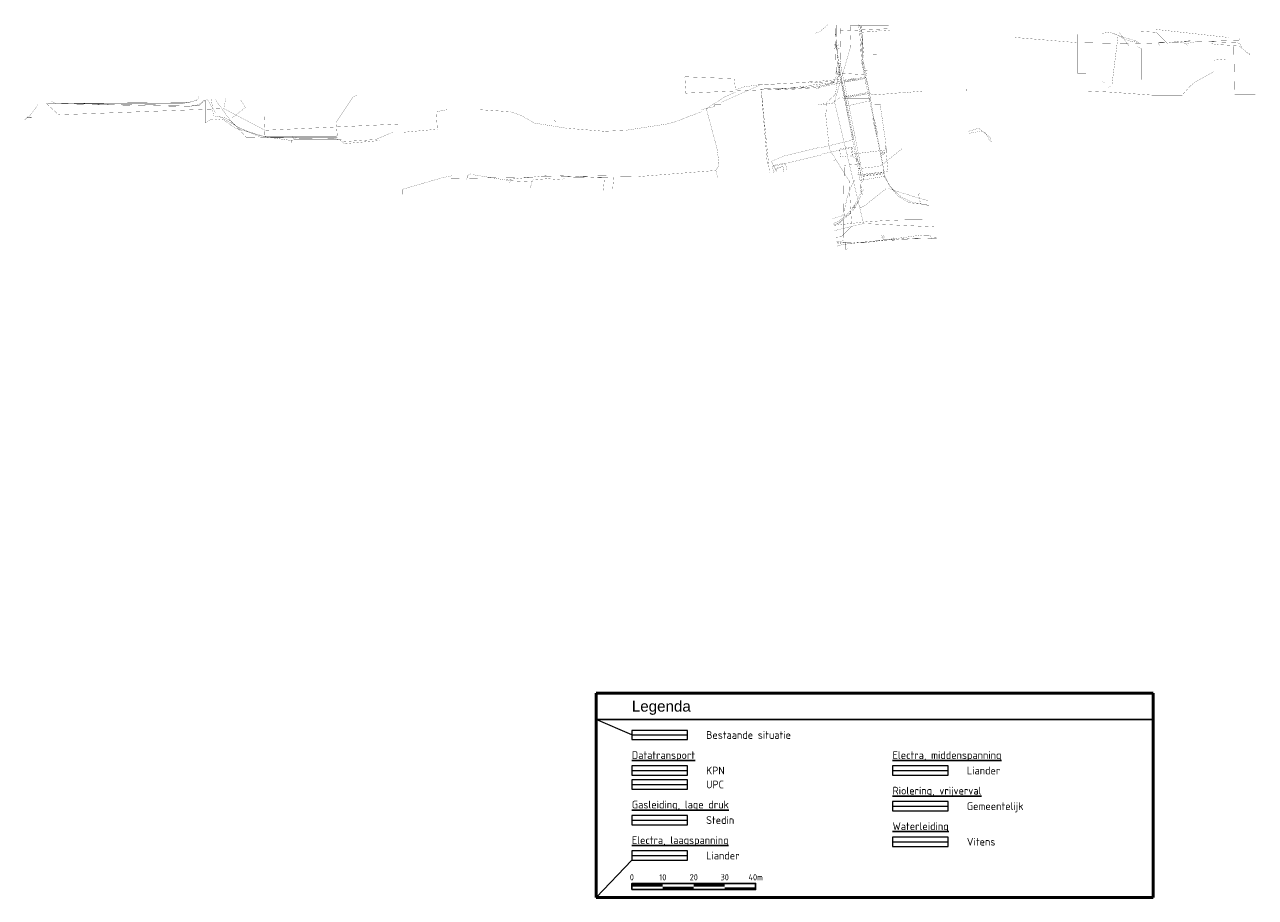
# Model space of a CAD drawing. Header units: metres. Extents: x 189710 to 199671, y 580425 to 586712.
# Tile 26 of 41: x 190146 to 190544, y 581663 to 581945. Entities that reach past the tile are written whole.
import ezdxf
from ezdxf.enums import TextEntityAlignment as Align

# ---------------------------------------------------------------- set-up
doc = ezdxf.new("R2010")
doc.units = ezdxf.units.M
for name, color, linetype, lineweight in [('B-OI-KL-datatransport_KPN-G', 3, 'DATA_KPN', 18), ('B-OI-KL-datatransport_UPC-G', 3, 'DATA_UPC', 18), ('B-OI-KL-gas lage druk_Stedin-G', 40, 'GAS_LD_STEDIN', 18), ('B-OI-KL-laagspanning_Liander-G', 14, 'LS_LIANDER', 18), ('B-OI-KL-middenspanning_Liander-G', 12, 'MS_LIANDER', 18), ('B-OI-KL-riool onder druk_Gemeente-G', 212, 'RIO_DRUK_GEMEENTELIJK', 18), ('B-OI-KL-riool vrijverval_Gemeente-G', 211, 'RIO_VRIJVERVAL_GEMEENTELIJK', 18), ('B-OI-KL-water_Vitens-G', 5, 'WATER_VITENS', 18), ('B-WE-OG-GBKN-G', 7, 'Continuous', 18), ('X-XX-AL-LEGENDA-T25', 7, 'Continuous', 25), ('X-XX-AL-TEKENBLAD_SCHAALBALK-S', 7, 'Continuous', 25), ('X-XX-AL-TEKENBLAD_TITELBLOK-T35', 7, 'Continuous', 35)]:
    doc.layers.add(name, color=color, linetype=linetype, lineweight=lineweight)
doc.layers.add('X-XX-AL-LEGENDA_HULP-G', color=4, linetype='Continuous', lineweight=18, plot=False)
doc.layers.add('X-XX-AL-TEKENBLAD_TITELBLOK-G25', color=7, linetype='Continuous', lineweight=25, true_color=0x244994)
doc.layers.add('X-XX-AL-TEKENBLAD_TITELBLOK-G50', color=7, linetype='Continuous', lineweight=50, true_color=0x244994)
doc.styles.add('Arial', font='arial.ttf')
doc.styles.add('NLCS-ISO', font='NLCS-ISO.ttf')
doc.styles.add('NLCS-ISO-ANNOTATIVE-T25', font='NLCS-ISO.ttf', dxfattribs={"height": 2.5})
doc.styles.add('rtw_iso', font='iso-rtw.shx')
doc.linetypes.add('DATA_KPN', pattern='A,12.7,-5.08,["KPDA",rtw_iso,S=2.54,R=0,X=-2.54,Y=-1.27],-6.35', length=24.13)
doc.linetypes.add('DATA_UPC', pattern='A,12.7,-5.08,["UPDA",rtw_iso,S=2.54,R=0,X=-2.54,Y=-1.27],-6.35', length=24.13)
doc.linetypes.add('GAS_LD_STEDIN', pattern='A,12.7,-5.08,["STLD",rtw_iso,S=2.54,R=0,X=-2.54,Y=-1.27],-6.35', length=24.13)
doc.linetypes.add('LS_LIANDER', pattern='A,12.7,-5.08,["LILS",rtw_iso,S=2.54,R=0,X=-2.54,Y=-1.27],-6.35', length=24.13)
doc.linetypes.add('MS_LIANDER', pattern='A,12.7,-5.08,["LIMS",rtw_iso,S=2.54,R=0,X=-2.54,Y=-1.27],-6.35', length=24.13)
doc.linetypes.add('RIO_DRUK_GEMEENTELIJK', pattern='A,12.7,-5.08,["GEDR",rtw_iso,S=2.54,R=0,X=-2.54,Y=-1.27],-6.35', length=24.13)
doc.linetypes.add('RIO_VRIJVERVAL_GEMEENTELIJK', pattern='A,12.7,-5.08,["GEVV",rtw_iso,S=2.54,R=0,X=-2.54,Y=-1.27],-6.35', length=24.13)
doc.linetypes.add('WATER_VITENS', pattern='A,12.7,-5.08,["VIWL",rtw_iso,S=2.54,R=0,X=-2.54,Y=-1.27],-6.35', length=24.13)

# ---------------------------------------------------------------- blocks, each defined once
blk = doc.blocks.new('*U5')
at = {"const_width": 1}
for points in [[(0, 1.5), (10, 1.5)], [(10, 0.5), (20, 0.5)], [(20, 1.5), (30, 1.5)]]:
    blk.add_lwpolyline(points, dxfattribs=at)
blk.add_lwpolyline([(0, 0), (40, 0), (40, 2), (0, 2)], close=True)
blk.add_lwpolyline([(30, 0.5), (40, 0.5), (40, 0)])
at = {"style": 'NLCS-ISO'}
for s, p in [('0', (0, 3)), ('10', (10, 3)), ('20', (20, 3)), ('30', (30, 3)), ('40m', (40, 3))]:
    blk.add_text(s, height=2, dxfattribs=at).set_placement(p, align=Align.CENTER)

msp = doc.modelspace()

# ---------------------------------------------------------------- linework, layer by layer
at = {"layer": 'B-OI-KL-datatransport_KPN-G', "ltscale": 0.5, "const_width": 0.05, "flags": 128}
for points in [[(190410.89, 581921.82), (190408.61, 581932.39), (190408.25, 581939.25), (190408.32, 581939.32), (190408.25, 581944.89)], [(190417.54, 581926.39), (190416.61, 581931.46), (190416.18, 581940.39), (190416.04, 581941.96), (190415.68, 581944.89)], [(190450.17, 581923.5), (190489.5, 581923.5), (190496.5, 581923.17), (190510.5, 581922.17), (190519.83, 581922.17), (190522.5, 581925.17), (190524.17, 581926.5), (190530.17, 581929.83), (190530.17, 581933.5), (190533.83, 581933.83)], [(190417.54, 581926.39), (190417.39, 581926.32), (190417.39, 581926.04), (190417.46, 581925.96), (190417.61, 581925.96)], [(190417.54, 581926.39), (190417.61, 581926.39)], [(190417.61, 581926.39), (190417.82, 581926.32), (190417.68, 581926.04)], [(190417.61, 581926.39), (190417.61, 581926.04)], [(190417.61, 581926.04), (190417.68, 581926.04)], [(190417.61, 581926.04), (190417.61, 581925.96)], [(190417.61, 581925.96), (190417.68, 581925.96)], [(190417.68, 581926.04), (190417.68, 581925.96)], [(190417.68, 581925.96), (190418.25, 581923.11)], [(190418.25, 581923.11), (190418.11, 581922.82)], [(190418.25, 581923.11), (190418.32, 581923.11)], [(190418.32, 581923.11), (190418.54, 581923.04), (190418.54, 581922.75)], [(190418.32, 581923.11), (190418.32, 581922.82)], [(190450.17, 581923.5), (190435.83, 581923.5), (190432.17, 581923.17), (190429.96, 581922.89)], [(190450.17, 581923.5), (190450.17, 581924.17)], [(190410.89, 581921.82), (190410.75, 581921.75), (190410.75, 581921.46), (190410.82, 581921.39), (190411.04, 581921.39)], [(190410.89, 581921.82), (190410.96, 581921.82)], [(190410.96, 581921.82), (190411.18, 581921.75)], [(190410.96, 581921.82), (190411.04, 581921.54)], [(190411.18, 581921.61), (190411.04, 581921.54)], [(190411.04, 581921.54), (190411.04, 581921.39)], [(190411.04, 581921.39), (190411.54, 581918.68), (190418.46, 581920.25), (190418.61, 581920.39)], [(190411.25, 581921.82), (190411.18, 581921.75)], [(190411.18, 581921.75), (190411.18, 581921.61)], [(190411.18, 581921.61), (190411.32, 581921.61)], [(190417.82, 581922.75), (190417.82, 581922.96), (190411.25, 581921.82)], [(190411.25, 581921.82), (190411.32, 581921.61)], [(190417.82, 581922.68), (190411.32, 581921.61)], [(190417.89, 581922.68), (190417.89, 581922.54), (190411.75, 581921.39), (190411.39, 581921.39), (190411.32, 581921.61)], [(190417.82, 581922.75), (190417.89, 581922.75)], [(190417.82, 581922.75), (190417.82, 581922.68)], [(190417.82, 581922.68), (190417.89, 581922.68)], [(190418.11, 581922.82), (190417.89, 581922.75)], [(190417.89, 581922.75), (190417.89, 581922.68)], [(190418.11, 581922.82), (190418.32, 581922.82)], [(190418.32, 581922.82), (190418.39, 581922.75)], [(190418.39, 581922.75), (190418.54, 581922.75)], [(190418.39, 581922.75), (190418.75, 581920.68)], [(190418.54, 581922.75), (190420.39, 581922.25), (190429.89, 581923.04)], [(190418.75, 581920.68), (190418.61, 581920.39)], [(190418.61, 581920.39), (190418.75, 581920.39)], [(190418.75, 581920.68), (190418.82, 581920.68)], [(190418.82, 581920.68), (190418.75, 581920.39)], [(190418.75, 581920.39), (190418.75, 581920.25), (190418.89, 581920.25)], [(190418.82, 581920.68), (190419.04, 581920.61), (190418.89, 581920.25)], [(190418.89, 581920.25), (190420.11, 581914.61)], [(190420.11, 581914.54), (190419.89, 581914.54), (190420.82, 581910.04), (190421.04, 581909.54), (190421.25, 581909.61)], [(190420.11, 581914.61), (190420.18, 581914.61)], [(190420.11, 581914.61), (190420.11, 581914.54)], [(190420.11, 581914.54), (190420.18, 581914.54)], [(190420.18, 581914.61), (190420.39, 581914.61), (190421.46, 581909.82), (190421.39, 581909.68), (190421.25, 581909.61)], [(190420.18, 581914.61), (190420.18, 581914.54)], [(190420.18, 581914.54), (190421.25, 581909.61)], [(190421.25, 581909.61), (190423.18, 581899.68), (190423.46, 581897.18)], [(190412.61, 581902.54), (190412.61, 581902.68), (190413.46, 581902.82), (190413.18, 581905.39), (190409.18, 581904.89), (190409.46, 581902.25), (190411.68, 581902.54)], [(190415.32, 581899.82), (190410.68, 581899.54), (190410.39, 581883.68)], [(190411.68, 581902.54), (190411.68, 581902.82), (190411.75, 581902.89), (190412.11, 581902.82), (190412.11, 581902.54)], [(190411.68, 581902.54), (190412.11, 581902.54)], [(190412.11, 581902.54), (190412.61, 581902.54)], [(190412.61, 581902.54), (190413.54, 581902.25), (190414.11, 581901.96), (190414.61, 581901.54)], [(190414.61, 581901.32), (190414.54, 581901.18), (190414.61, 581901.11), (190414.82, 581901.18)], [(190414.61, 581901.54), (190414.96, 581901.46), (190414.89, 581901.18)], [(190414.61, 581901.54), (190414.61, 581901.32)], [(190414.61, 581901.32), (190414.82, 581901.18)], [(190414.82, 581901.18), (190414.89, 581901.18)], [(190414.89, 581901.18), (190415.46, 581900.11)], [(190415.46, 581900.11), (190415.32, 581899.82)], [(190415.32, 581899.82), (190415.46, 581899.82)], [(190415.46, 581900.11), (190415.54, 581900.11)], [(190415.54, 581900.11), (190415.46, 581899.82)], [(190415.46, 581899.82), (190415.46, 581899.68), (190415.61, 581899.68)], [(190415.54, 581900.11), (190415.75, 581900.04), (190415.61, 581899.68)], [(190415.61, 581899.68), (190415.89, 581896.11), (190416.75, 581896.18)], [(190422.96, 581896.82), (190422.96, 581897.11), (190416.75, 581896.46), (190416.75, 581896.18)], [(190422.96, 581896.82), (190416.75, 581896.18)], [(190423.04, 581896.82), (190423.04, 581896.61), (190416.75, 581895.96), (190416.75, 581896.18)], [(190422.96, 581896.82), (190423.04, 581896.82)], [(190423.04, 581896.82), (190423.18, 581896.82)], [(190423.46, 581897.18), (190423.18, 581897.11), (190423.18, 581896.82)], [(190423.18, 581896.82), (190423.46, 581896.82)], [(190423.46, 581897.18), (190423.46, 581896.82)], [(190423.46, 581896.82), (190423.82, 581895.39), (190423.96, 581895.18), (190425.96, 581892.04), (190426.32, 581891.61), (190427.96, 581889.61), (190431.68, 581887.39), (190435.46, 581887.04), (190436.18, 581886.89), (190438.11, 581886.54)], [(190410.32, 581883.32), (190409.18, 581882.89), (190406.96, 581882.32), (190406.96, 581882.39)], [(190410.39, 581883.68), (190410.18, 581883.61), (190410.18, 581883.54), (190410.32, 581883.46)], [(190410.39, 581883.68), (190410.32, 581883.46)], [(190410.32, 581883.46), (190410.32, 581883.32)], [(190410.32, 581883.32), (190410.39, 581883.25)], [(190410.39, 581883.68), (190410.61, 581883.61), (190410.61, 581883.39), (190410.46, 581883.25), (190410.39, 581883.25)], [(190410.39, 581883.25), (190410.46, 581875.18), (190410.39, 581875.11), (190408.61, 581874.82), (190408.39, 581874.89), (190408.25, 581874.89)], [(190440.46, 581876.04), (190433.25, 581875.96), (190432.11, 581875.89), (190425.18, 581875.46), (190423.89, 581875.32), (190417.61, 581874.54), (190410.61, 581874.68), (190408.82, 581874.46), (190408.32, 581874.46), (190408.32, 581874.54)]]:
    msp.add_lwpolyline(points, dxfattribs=at)
at = {"layer": 'B-OI-KL-datatransport_KPN-G', "ltscale": 0.5}
msp.add_lwpolyline([(190342.04, 581703.84), (190360.04, 581703.84)], dxfattribs=at)
at = {"layer": 'B-OI-KL-datatransport_UPC-G', "ltscale": 0.5, "const_width": 0.05, "flags": 128}
for points in [[(190405.25, 581944.96), (190405.18, 581944.75), (190405.04, 581944.61), (190403.04, 581942.96), (190402.32, 581942.54), (190401.54, 581942.25), (190401.32, 581942.25), (190401.25, 581942.18), (190401.18, 581942.04)], [(190407.89, 581944.96), (190407.89, 581942.61), (190408.11, 581938.68), (190408.18, 581938.11)], [(190416.18, 581944.96), (190416.96, 581935.25)], [(190499.17, 581941.5), (190496.5, 581942.5), (190493.83, 581942.17)], [(190499.17, 581941.5), (190497.17, 581925.5), (190496.83, 581925.17), (190495.83, 581924.5), (190495.5, 581924.83), (190494.83, 581924.83), (190494.83, 581926.17), (190494.17, 581926.5)], [(190499.17, 581941.5), (190505.5, 581939.5), (190516.83, 581939.5), (190519.83, 581939.17), (190521.17, 581938.83)], [(190521.17, 581938.83), (190524.5, 581939.5), (190527.83, 581939.5), (190537.5, 581939.17), (190538.5, 581938.83), (190539.17, 581937.5), (190540.83, 581935.83), (190541.5, 581935.83), (190541.83, 581935.17), (190541.5, 581934.83)], [(190408.18, 581938.11), (190407.82, 581938.18), (190407.68, 581938.32), (190407.32, 581938.61)], [(190408.18, 581937.68), (190407.96, 581937.68), (190407.82, 581937.54), (190407.54, 581937.18), (190407.32, 581937.18)], [(190408.18, 581938.11), (190408.54, 581938.18), (190408.68, 581938.32), (190409.04, 581938.61)], [(190408.18, 581938.11), (190408.18, 581937.68)], [(190408.18, 581937.68), (190408.32, 581937.54)], [(190408.32, 581937.54), (190408.25, 581937.11), (190408.39, 581935.89), (190408.82, 581932.46)], [(190408.32, 581937.54), (190408.54, 581937.54), (190408.68, 581937.39), (190408.82, 581937.18), (190409.04, 581937.18)], [(190416.96, 581935.25), (190416.61, 581933.89), (190417.54, 581930.25)], [(190416.96, 581935.25), (190421.11, 581935.32), (190421.25, 581935.39), (190421.25, 581935.46)], [(190521.17, 581938.83), (190521.5, 581938.17)], [(190408.82, 581932.39), (190408.46, 581932.39), (190409.54, 581926.75)], [(190408.82, 581932.46), (190408.89, 581932.46)], [(190408.82, 581932.46), (190408.82, 581932.39)], [(190408.82, 581932.39), (190408.89, 581932.39)], [(190408.89, 581932.46), (190409.39, 581932.54), (190410.54, 581926.82)], [(190408.89, 581932.46), (190408.89, 581932.39)], [(190408.89, 581932.39), (190409.96, 581926.75)], [(190375.5, 581923.83), (190375.17, 581927.5), (190358.17, 581928.17)], [(190412.54, 581927.39), (190411.11, 581927.25), (190411.04, 581927.18), (190411.04, 581926.82)], [(190412.61, 581927.11), (190412.11, 581926.96)], [(190416.54, 581927.68), (190416.54, 581927.39), (190416.46, 581927.32), (190412.18, 581926.61)], [(190412.96, 581927.46), (190412.54, 581927.39)], [(190412.54, 581927.39), (190412.61, 581927.11)], [(190413.04, 581927.18), (190412.61, 581927.11)], [(190413.39, 581927.54), (190412.96, 581927.46)], [(190412.96, 581927.46), (190413.04, 581927.18)], [(190413.46, 581927.25), (190413.04, 581927.18)], [(190413.39, 581927.54), (190414.04, 581927.61), (190414.18, 581927.46)], [(190413.39, 581927.54), (190413.46, 581927.25)], [(190414.18, 581927.46), (190413.96, 581927.25), (190413.46, 581927.25)], [(190416.54, 581927.68), (190416.25, 581927.82), (190414.18, 581927.46)], [(190417.54, 581930.25), (190417.89, 581928.46), (190417.89, 581927.96), (190416.54, 581927.68)], [(190417.54, 581930.25), (190420.39, 581930.18)], [(190375.5, 581923.83), (190375.5, 581923.17), (190371.83, 581921.5), (190366.17, 581917.83), (190366.17, 581917.5)], [(190399.23, 581926.35), (190382.83, 581925.5), (190378.17, 581924.83), (190375.5, 581923.83)], [(190402.04, 581926.32), (190399.39, 581926.11)], [(190409.54, 581926.75), (190402.04, 581926.32)], [(190402.04, 581926.32), (190402.11, 581925.18)], [(190409.54, 581926.75), (190409.61, 581926.75)], [(190409.61, 581926.75), (190409.96, 581926.75)], [(190409.61, 581926.75), (190415.18, 581898.46)], [(190409.96, 581926.75), (190410.04, 581926.75)], [(190410.04, 581926.75), (190410.54, 581926.75)], [(190410.04, 581926.75), (190415.61, 581898.46)], [(190410.54, 581926.82), (190410.61, 581926.82)], [(190410.54, 581926.82), (190410.54, 581926.75)], [(190410.54, 581926.75), (190410.61, 581926.75)], [(190410.61, 581926.82), (190411.04, 581926.82)], [(190410.61, 581926.82), (190410.61, 581926.75)], [(190410.61, 581926.75), (190416.18, 581898.54)], [(190411.04, 581926.82), (190411.11, 581926.82)], [(190411.68, 581926.89), (190411.11, 581926.82)], [(190411.11, 581926.82), (190411.18, 581926.46), (190411.75, 581926.54)], [(190412.11, 581926.96), (190411.68, 581926.89)], [(190411.68, 581926.89), (190411.75, 581926.54)], [(190412.18, 581926.61), (190411.75, 581926.54)], [(190412.11, 581926.96), (190412.18, 581926.61)], [(190202.17, 581921.83), (190201.83, 581920.83), (190201.17, 581920.5), (190199.17, 581919.83), (190156.17, 581919.5), (190155.17, 581919.83), (190154.5, 581920.17)], [(190206.17, 581920.83), (190206.83, 581915.5), (190210.5, 581914.83), (190211.83, 581914.17), (190214.5, 581911.83), (190215.83, 581911.17), (190223.17, 581908.83)], [(190223.17, 581908.83), (190246.5, 581908.83), (190246.83, 581909.17), (190246.5, 581913.5), (190251.83, 581921.5), (190253.17, 581922.17)], [(190223.5, 581916.17), (190223.17, 581908.83)], [(190366.17, 581917.5), (190364.83, 581917.5)], [(190366.17, 581917.5), (190369.5, 581905.17), (190369.83, 581902.83), (190370.17, 581900.17), (190369.83, 581898.83), (190369.17, 581897.83)], [(190450.83, 581910.5), (190454.17, 581911.5), (190454.5, 581911.17), (190457.83, 581908.5), (190458.17, 581907.17)], [(190416.25, 581898.54), (190422.18, 581899.18), (190422.25, 581899.25), (190423.39, 581900.04), (190425.54, 581901.82), (190429.39, 581904.89), (190429.75, 581905.25), (190429.75, 581905.39)], [(190288.83, 581896.17), (190284.17, 581896.17), (190280.83, 581895.5), (190268.17, 581891.83), (190267.83, 581891.5), (190267.83, 581890.17)], [(190288.83, 581895.5), (190288.5, 581894.5)], [(190288.83, 581896.17), (190290.17, 581896.83), (190290.5, 581896.5), (190302.83, 581894.5)], [(190288.83, 581896.17), (190288.83, 581895.5)], [(190288.83, 581895.5), (190289.83, 581895.5)], [(190369.17, 581897.83), (190343.83, 581895.83), (190320.5, 581895.5), (190319.5, 581894.83), (190314.83, 581895.17), (190310.17, 581894.83), (190309.83, 581894.17)], [(190369.17, 581897.83), (190369.83, 581895.5)], [(190415.18, 581898.46), (190415.61, 581898.46)], [(190415.18, 581898.46), (190415.75, 581894.68)], [(190415.61, 581898.46), (190415.68, 581898.46)], [(190416.18, 581898.54), (190415.68, 581898.46)], [(190415.68, 581898.46), (190416.39, 581894.75)], [(190416.18, 581898.54), (190416.25, 581898.54)], [(190416.25, 581898.54), (190416.89, 581895.25), (190416.89, 581894.82), (190416.39, 581894.75)], [(190302.83, 581894.5), (190302.5, 581893.83)], [(190302.83, 581894.5), (190309.83, 581894.17)], [(190309.83, 581894.17), (190309.17, 581892.17)], [(190415.75, 581894.68), (190416.39, 581894.68)], [(190415.75, 581894.68), (190415.82, 581892.25), (190415.75, 581891.68), (190415.89, 581891.04)], [(190416.39, 581894.68), (190416.39, 581892.68), (190416.32, 581892.11), (190416.18, 581891.11)], [(190416.18, 581891.11), (190416.54, 581891.18), (190416.82, 581891.39), (190416.89, 581891.61)], [(190416.39, 581894.75), (190416.39, 581894.68)], [(190414.82, 581887.75), (190414.61, 581887.75), (190414.46, 581887.61), (190413.96, 581886.61)], [(190414.82, 581887.75), (190414.82, 581887.25), (190414.75, 581887.18), (190414.25, 581886.46), (190414.11, 581886.46)], [(190415.89, 581890.82), (190415.75, 581890.75), (190415.75, 581890.39), (190415.68, 581890.32), (190414.82, 581887.75)], [(190416.18, 581891.11), (190415.89, 581891.04)], [(190415.89, 581891.04), (190415.89, 581890.82)], [(190415.89, 581890.82), (190416.32, 581890.61), (190416.54, 581890.18), (190416.68, 581890.04), (190416.82, 581890.04)], [(190437.96, 581886.54), (190435.82, 581886.89), (190435.46, 581887.04), (190435.32, 581887.68), (190435.25, 581887.75), (190435.04, 581887.96), (190434.96, 581888.18), (190434.75, 581890.04), (190434.82, 581890.25), (190434.89, 581890.54)], [(190411.39, 581883.46), (190411.04, 581883.25), (190411.04, 581883.04)], [(190412.68, 581884.68), (190412.39, 581884.61), (190412.18, 581884.39), (190411.89, 581883.96), (190411.46, 581883.61), (190411.39, 581883.46)], [(190411.39, 581883.46), (190411.54, 581883.25)], [(190412.68, 581884.68), (190412.68, 581884.39), (190412.54, 581884.18), (190412.18, 581883.68), (190411.82, 581883.32), (190411.54, 581883.25)], [(190413.75, 581886.18), (190413.32, 581885.39), (190413.11, 581885.18), (190412.68, 581884.68)], [(190413.96, 581886.61), (190413.82, 581886.61), (190413.75, 581886.18)], [(190414.11, 581886.46), (190414.04, 581886.18), (190413.75, 581886.18)], [(190413.96, 581886.61), (190414.11, 581886.46)], [(190411.04, 581883.04), (190409.46, 581881.89), (190408.96, 581881.61), (190407.89, 581880.96), (190407.61, 581880.89), (190407.25, 581880.75), (190407.18, 581880.61)], [(190411.54, 581883.25), (190411.46, 581883.11), (190411.25, 581883.04), (190411.04, 581883.04)], [(190426.04, 581875.46), (190414.04, 581874.46), (190413.04, 581874.32), (190408.82, 581873.61), (190408.46, 581873.46), (190408.54, 581873.25)], [(190426.04, 581875.46), (190426.04, 581875.82), (190426.46, 581876.04), (190426.82, 581875.82), (190426.82, 581875.54)], [(190426.04, 581875.46), (190426.11, 581875.46)], [(190426.82, 581875.54), (190426.11, 581875.46)], [(190426.89, 581875.54), (190426.82, 581875.18), (190426.75, 581875.11), (190426.18, 581875.11), (190426.11, 581875.46)], [(190426.82, 581875.54), (190426.89, 581875.54)], [(190426.89, 581875.54), (190440.39, 581875.89)]]:
    msp.add_lwpolyline(points, dxfattribs=at)
msp.add_lwpolyline([(190402.18, 581924.32), (190401.68, 581924.46), (190401.61, 581924.96), (190401.82, 581925.18), (190402.54, 581925.11), (190402.54, 581925.04), (190402.61, 581924.61), (190402.54, 581924.54)], close=True, dxfattribs=at)
at = {"layer": 'B-OI-KL-datatransport_UPC-G', "ltscale": 0.5}
msp.add_lwpolyline([(190342.04, 581699.34), (190360.04, 581699.34)], dxfattribs=at)
at = {"layer": 'B-OI-KL-gas lage druk_Stedin-G', "ltscale": 0.5, "const_width": 0.05, "flags": 128}
for points in [[(190415.25, 581944.96), (190415.68, 581942.18), (190416.25, 581933.18), (190416.39, 581932.32), (190417.25, 581929.61), (190417.68, 581927.96), (190417.61, 581927.82)], [(190486.17, 581941.83), (190486.17, 581929.17), (190488.83, 581929.17)], [(190499.5, 581942.5), (190502.83, 581937.83), (190505.5, 581937.83), (190506.83, 581937.17), (190506.83, 581927.17), (190507.5, 581927.17)], [(190505.83, 581942.83), (190511.5, 581942.5), (190511.83, 581942.17), (190515.17, 581938.83), (190529.17, 581938.83), (190531.83, 581938.5), (190538.17, 581938.17), (190541.83, 581935.17)], [(190417.61, 581927.82), (190402.11, 581924.61), (190399.54, 581924.46)], [(190417.61, 581927.82), (190417.82, 581927.54), (190417.89, 581927.18), (190418.32, 581925.68), (190418.61, 581924.18), (190421.11, 581909.25), (190421.61, 581906.68), (190423.82, 581896.11), (190423.75, 581895.96)], [(190399.58, 581924.38), (190388.17, 581923.83)], [(190204.17, 581920.83), (190202.17, 581919.17), (190199.17, 581918.5), (190153.17, 581919.5)], [(190204.83, 581920.83), (190207.5, 581916.5), (190208.5, 581915.5), (190214.83, 581911.83), (190222.17, 581908.5), (190246.83, 581908.5)], [(190281.17, 581895.17), (190336.17, 581896.17), (190335.83, 581891.5)], [(190423.75, 581895.96), (190417.89, 581894.96), (190417.11, 581894.75), (190416.75, 581894.61), (190416.61, 581894.46), (190416.32, 581893.82), (190416.32, 581891.32), (190416.25, 581890.96), (190415.89, 581889.39), (190415.75, 581889.04), (190414.82, 581886.96), (190414.54, 581886.54), (190413.75, 581885.18), (190413.54, 581884.96), (190412.11, 581883.46), (190411.39, 581882.82), (190408.82, 581880.89), (190408.39, 581880.68), (190407.25, 581880.25), (190407.25, 581880.18)], [(190423.75, 581895.96), (190424.18, 581895.32), (190424.46, 581894.68), (190424.89, 581893.61), (190425.25, 581893.04), (190425.39, 581892.75), (190427.68, 581890.46), (190429.18, 581889.25), (190429.54, 581889.04), (190432.32, 581887.68), (190435.96, 581886.89), (190438.04, 581886.61)]]:
    msp.add_lwpolyline(points, dxfattribs=at)
at = {"layer": 'B-OI-KL-gas lage druk_Stedin-G', "ltscale": 0.5}
msp.add_lwpolyline([(190342.04, 581687.84), (190360.04, 581687.84)], dxfattribs=at)
at = {"layer": 'B-OI-KL-laagspanning_Liander-G', "ltscale": 0.5, "const_width": 0.05, "flags": 128}
for points in [[(190409.18, 581929.25), (190408.82, 581933.61), (190408.68, 581934.61), (190407.82, 581939.18), (190407.68, 581944.89)], [(190416.32, 581942.54), (190416.18, 581942.61), (190415.96, 581944.89)], [(190416.32, 581942.54), (190419.11, 581942.68), (190421.89, 581942.96), (190422.68, 581943.11), (190423.54, 581943.11), (190425.39, 581942.96)], [(190416.32, 581942.32), (190416.25, 581942.04), (190416.32, 581941.96), (190416.39, 581941.96)], [(190416.39, 581941.75), (190416.32, 581941.46), (190416.39, 581941.39), (190416.46, 581941.39)], [(190416.32, 581942.54), (190416.32, 581942.32)], [(190416.32, 581942.32), (190416.39, 581941.96)], [(190416.39, 581941.96), (190416.39, 581941.75)], [(190416.39, 581941.75), (190416.46, 581941.39)], [(190416.46, 581941.39), (190416.46, 581940.54)], [(190416.46, 581940.54), (190416.46, 581940.46)], [(190416.46, 581940.54), (190416.46, 581940.46)], [(190416.46, 581940.46), (190416.46, 581938.96)], [(190512.17, 581939.17), (190505.83, 581939.17), (190502.17, 581939.83), (190497.83, 581942.17), (190493.83, 581942.17)], [(190536.5, 581939.83), (190512.17, 581939.17)], [(190512.17, 581939.17), (190512.5, 581938.17)], [(190536.5, 581939.83), (190538.17, 581939.83), (190538.5, 581940.5)], [(190536.5, 581939.83), (190536.83, 581922.5), (190543.5, 581922.5), (190543.5, 581924.17)], [(190416.46, 581938.96), (190416.46, 581938.89)], [(190416.46, 581938.96), (190416.46, 581938.89)], [(190416.46, 581938.96), (190416.46, 581938.89)], [(190416.46, 581938.89), (190416.46, 581934.82), (190416.54, 581933.82), (190417.46, 581928.82)], [(190407.82, 581927.18), (190401.11, 581926.54), (190399.25, 581926.46)], [(190407.82, 581927.18), (190406.82, 581925.96), (190402.04, 581924.96), (190399.54, 581924.82)], [(190407.82, 581927.18), (190407.89, 581927.18)], [(190408.11, 581929.61), (190407.89, 581929.61), (190407.89, 581929.11), (190407.96, 581929.04), (190408.11, 581929.04)], [(190409.25, 581929.25), (190409.25, 581928.82), (190407.89, 581927.18)], [(190407.89, 581927.18), (190409.54, 581927.32), (190410.75, 581921.11)], [(190408.11, 581929.61), (190408.18, 581929.82), (190408.68, 581929.75), (190408.68, 581929.54)], [(190408.11, 581929.61), (190408.39, 581929.32)], [(190408.39, 581929.32), (190408.11, 581929.04)], [(190408.11, 581929.04), (190408.18, 581928.82), (190408.54, 581928.82), (190408.61, 581928.89), (190408.61, 581929.04)], [(190408.39, 581929.32), (190408.54, 581929.32)], [(190408.68, 581929.54), (190408.54, 581929.32)], [(190408.54, 581929.32), (190408.89, 581929.32)], [(190408.54, 581929.32), (190408.61, 581929.04)], [(190408.89, 581929.25), (190408.89, 581929.11), (190408.75, 581929.04), (190408.61, 581929.04)], [(190408.68, 581929.54), (190408.82, 581929.54), (190408.89, 581929.46), (190408.89, 581929.32)], [(190408.89, 581929.32), (190408.89, 581929.25)], [(190408.89, 581929.25), (190409.18, 581929.25)], [(190409.18, 581929.25), (190409.25, 581929.25)], [(190409.25, 581929.25), (190410.46, 581929.18)], [(190410.46, 581929.18), (190410.54, 581929.18)], [(190410.46, 581929.18), (190410.54, 581929.18)], [(190410.54, 581929.18), (190417.46, 581928.82)], [(190417.46, 581928.82), (190417.61, 581928.75), (190417.61, 581928.04), (190417.68, 581927.96), (190419.11, 581921.11)], [(190399.23, 581926.37), (190383.5, 581925.5), (190382.83, 581925.17), (190370.83, 581919.83), (190370.83, 581919.17), (190368.83, 581919.17), (190368.83, 581918.5), (190364.5, 581917.5), (190364.5, 581916.83), (190355.83, 581913.5), (190353.17, 581912.83), (190340.17, 581910.83), (190333.17, 581910.5), (190329.17, 581910.83), (190320.83, 581911.5), (190310.5, 581913.17), (190306.5, 581915.5), (190302.83, 581916.83), (190292.5, 581917.5), (190282.5, 581917.5), (190278.83, 581916.83), (190279.17, 581911.17), (190268.17, 581910.17)], [(190399.53, 581924.68), (190396.17, 581924.5), (190383.83, 581924.17), (190386.5, 581897.17)], [(190150.17, 581919.17), (190147.5, 581915.5), (190146.83, 581915.17), (190145.83, 581914.17)], [(190201.5, 581920.5), (190197.17, 581919.5), (190157.17, 581919.5)], [(190232.17, 581907.5), (190222.83, 581908.83), (190213.83, 581911.5), (190210.17, 581914.17), (190206.83, 581914.5), (190205.83, 581914.17), (190204.17, 581913.17), (190204.17, 581920.5)], [(190215.5, 581920.83), (190217.17, 581918.17), (190212.83, 581914.83), (190212.83, 581913.83)], [(190410.75, 581921.11), (190409.96, 581921.39), (190409.39, 581921.39), (190408.46, 581920.89), (190407.75, 581920.25), (190407.46, 581920.18), (190407.46, 581920.11), (190406.89, 581919.61), (190402.32, 581919.04)], [(190410.75, 581921.11), (190413.54, 581908.18), (190413.46, 581907.96), (190412.82, 581907.54), (190412.54, 581907.46), (190402.96, 581905.18)], [(190410.75, 581921.11), (190419.11, 581921.11)], [(190419.11, 581921.11), (190419.46, 581919.32), (190422.25, 581919.25), (190423.89, 581908.11), (190424.11, 581905.61)], [(190268.17, 581910.17), (190268.17, 581915.83)], [(190360.83, 581917.5), (190360.83, 581916.83)], [(190316.83, 581914.17), (190317.5, 581913.5), (190317.5, 581912.83), (190317.17, 581912.83)], [(190232.83, 581908.17), (190232.17, 581908.83)], [(190232.83, 581907.83), (190232.17, 581907.5)], [(190232.17, 581907.5), (190232.17, 581906.83)], [(190268.17, 581910.17), (190264.83, 581910.17), (190263.83, 581909.83), (190259.17, 581907.83), (190248.83, 581907.17), (190248.17, 581907.83), (190232.83, 581907.83)], [(190232.83, 581908.17), (190233.83, 581908.5)], [(190232.83, 581908.17), (190232.83, 581907.83)], [(190450.83, 581909.83), (190454.83, 581910.5), (190456.17, 581910.17), (190457.83, 581907.17)], [(190402.93, 581905.35), (190391.17, 581902.5), (190388.83, 581901.5), (190387.17, 581900.83), (190387.83, 581899.17)], [(190424.11, 581905.39), (190423.96, 581905.32), (190424.04, 581904.46), (190413.18, 581903.11), (190412.96, 581905.25), (190403.32, 581903.11)], [(190424.18, 581905.32), (190424.25, 581903.18), (190424.46, 581901.04), (190424.82, 581897.54), (190414.89, 581896.39)], [(190422.89, 581903.68), (190422.75, 581903.68), (190422.68, 581903.39), (190422.75, 581903.25), (190422.89, 581903.18)], [(190423.54, 581903.75), (190423.54, 581903.89), (190423.04, 581903.96), (190422.96, 581903.89), (190422.89, 581903.68)], [(190422.89, 581903.68), (190423.18, 581903.54)], [(190423.18, 581903.39), (190422.89, 581903.18)], [(190423.54, 581903.75), (190423.18, 581903.54)], [(190423.18, 581903.54), (190423.18, 581903.39)], [(190423.18, 581903.39), (190423.54, 581903.18)], [(190423.54, 581903.75), (190423.68, 581903.75), (190423.68, 581903.18), (190423.54, 581903.18)], [(190424.11, 581905.61), (190424.25, 581905.61)], [(190424.11, 581905.61), (190424.11, 581905.39)], [(190424.11, 581905.39), (190424.18, 581905.32)], [(190424.32, 581905.39), (190424.18, 581905.32)], [(190424.25, 581905.61), (190424.39, 581905.54), (190424.39, 581905.46), (190424.32, 581905.39)], [(190424.25, 581905.61), (190424.32, 581905.39)], [(190403.37, 581902.89), (190387.83, 581899.17)], [(190422.89, 581903.18), (190422.89, 581903.04), (190423.39, 581902.96), (190423.54, 581903.04), (190423.54, 581903.18)], [(190300.83, 581894.83), (190314.83, 581896.17), (190317.83, 581896.17), (190333.17, 581895.5), (190332.83, 581891.17)], [(190387.83, 581899.17), (190388.5, 581898.17)], [(190388.5, 581898.17), (190388.17, 581897.17)], [(190391.17, 581897.5), (190390.83, 581899.17), (190388.5, 581898.17)], [(190414.25, 581895.11), (190414.25, 581894.89), (190414.18, 581894.89), (190413.46, 581893.75), (190412.75, 581892.25), (190411.82, 581889.75), (190411.54, 581888.75), (190410.75, 581885.11), (190410.61, 581883.04), (190410.46, 581882.54), (190409.82, 581881.39), (190409.75, 581881.39), (190409.25, 581880.89), (190408.89, 581880.68), (190407.32, 581880.32)], [(190414.25, 581895.18), (190414.25, 581895.11)], [(190414.25, 581895.18), (190414.25, 581895.11)], [(190414.25, 581895.18), (190414.25, 581895.11)], [(190422.82, 581876.68), (190422.68, 581876.68), (190422.61, 581876.25), (190422.68, 581876.11), (190423.11, 581876.04)], [(190422.82, 581876.68), (190422.89, 581876.89), (190423.32, 581876.89), (190423.46, 581876.82), (190423.46, 581876.68)], [(190422.82, 581876.68), (190423.11, 581876.46)], [(190423.46, 581876.68), (190423.11, 581876.46)], [(190423.11, 581876.46), (190423.11, 581876.04)], [(190423.11, 581876.04), (190423.11, 581875.89)], [(190423.11, 581875.89), (190423.18, 581875.89)], [(190423.11, 581875.89), (190423.18, 581875.82)], [(190423.46, 581876.68), (190423.61, 581876.54), (190423.61, 581876.18), (190423.18, 581875.89)], [(190423.18, 581875.89), (190423.18, 581875.82)], [(190423.18, 581875.82), (190423.18, 581875.39)], [(190423.18, 581875.39), (190423.25, 581875.39)], [(190423.18, 581875.39), (190423.18, 581875.32)], [(190423.25, 581875.39), (190423.18, 581875.32)], [(190440.54, 581875.82), (190438.96, 581875.82), (190438.32, 581876.89), (190435.75, 581876.96), (190424.18, 581875.39), (190423.25, 581875.39)], [(190423.18, 581875.32), (190411.75, 581874.11), (190411.75, 581872.54), (190411.68, 581872.39), (190411.25, 581872.25), (190410.96, 581872.46), (190410.96, 581874.54), (190408.39, 581874.18)]]:
    msp.add_lwpolyline(points, dxfattribs=at)
at = {"layer": 'B-OI-KL-laagspanning_Liander-G', "ltscale": 0.5}
msp.add_lwpolyline([(190342.04, 581676.34), (190360.04, 581676.34)], dxfattribs=at)
at = {"layer": 'B-OI-KL-middenspanning_Liander-G', "ltscale": 0.5, "const_width": 0.05, "flags": 128}
for points in [[(190407.68, 581944.89), (190408.11, 581928.25), (190406.96, 581926.11), (190406.82, 581926.04), (190402.04, 581924.96), (190399.54, 581924.82)], [(190399.52, 581924.73), (190383.83, 581924.17), (190385.83, 581899.5), (190385.83, 581897.17)], [(190392.17, 581897.83), (190391.83, 581899.5), (190391.17, 581900.17), (190387.83, 581899.5), (190387.5, 581899.17), (190387.83, 581897.17)], [(190391.17, 581897.5), (190390.83, 581899.17), (190388.5, 581898.5), (190388.83, 581897.5)], [(190439.18, 581881.82), (190431.96, 581881.89), (190428.75, 581881.82), (190423.39, 581881.61), (190418.04, 581881.25), (190407.32, 581880.11)]]:
    msp.add_lwpolyline(points, dxfattribs=at)
at = {"layer": 'B-OI-KL-middenspanning_Liander-G', "ltscale": 0.5}
msp.add_lwpolyline([(190426.29, 581703.84), (190444.29, 581703.84)], dxfattribs=at)
at = {"layer": 'B-OI-KL-riool onder druk_Gemeente-G', "ltscale": 0.5, "const_width": 0.05, "flags": 128}
msp.add_lwpolyline([(190148.17, 581914.83), (190146.83, 581915.17), (190146.83, 581914.83)], close=True, dxfattribs=at)
msp.add_lwpolyline([(190148.17, 581914.83), (190148.5, 581915.17)], dxfattribs=at)
at = {"layer": 'B-OI-KL-riool vrijverval_Gemeente-G', "ltscale": 0.5, "const_width": 0.05, "flags": 128}
for points in [[(190425.04, 581944.82), (190412.54, 581944.82), (190412.75, 581939.18), (190412.68, 581937.61), (190407.54, 581920.25), (190407.54, 581919.89), (190416.89, 581880.68)], [(190510.83, 581943.5), (190534.83, 581940.83)], [(190210.17, 581917.83), (190156.83, 581915.83), (190152.83, 581919.5)], [(190210.17, 581917.83), (190210.83, 581921.17)], [(190210.17, 581917.83), (190223.5, 581910.83), (190266.5, 581912.83)], [(190416.89, 581880.68), (190407.54, 581878.39)], [(190416.89, 581880.68), (190439.68, 581879.61)]]:
    msp.add_lwpolyline(points, dxfattribs=at)
at = {"layer": 'B-OI-KL-riool vrijverval_Gemeente-G', "ltscale": 0.5}
msp.add_lwpolyline([(190426.29, 581692.34), (190444.29, 581692.34)], dxfattribs=at)
at = {"layer": 'B-OI-KL-water_Vitens-G', "ltscale": 0.5, "const_width": 0.05, "flags": 128}
for points in [[(190409.46, 581942.96), (190409.39, 581944.96)], [(190409.46, 581942.96), (190425.25, 581943.68)], [(190409.46, 581942.96), (190409.61, 581936.89), (190409.54, 581933.61), (190408.39, 581926.18), (190408.32, 581926.18), (190408.25, 581926.11)], [(190465.83, 581940.83), (190485.83, 581939.17), (190503.83, 581938.83), (190515.5, 581939.17), (190523.17, 581939.83)], [(190399.44, 581925.2), (190390.17, 581924.17), (190359.5, 581922.83), (190359.17, 581927.83)], [(190408.25, 581926.11), (190406.61, 581926.18), (190405.89, 581926.11), (190399.75, 581925.39), (190399.46, 581925.46), (190399.32, 581925.46)], [(190408.25, 581926.11), (190408.32, 581925.75), (190408.25, 581925.25), (190407.82, 581922.54), (190407.75, 581922.39), (190404.96, 581919.82), (190404.96, 581919.39), (190404.89, 581919.32), (190404.82, 581919.25)], [(190204.5, 581920.83), (190202.17, 581918.83), (190154.83, 581919.5)], [(190206.83, 581920.83), (190207.5, 581920.83), (190207.83, 581920.17), (190212.17, 581914.17), (190213.83, 581912.5), (190217.5, 581908.5), (190245.83, 581908.17), (190247.5, 581907.83), (190249.17, 581906.5), (190260.5, 581907.5)], [(190404.82, 581919.25), (190403.82, 581919.39)], [(190404.82, 581919.25), (190404.89, 581918.18), (190404.82, 581917.04), (190404.68, 581915.89), (190404.75, 581915.11), (190405.82, 581905.18), (190405.96, 581904.61), (190407.96, 581901.32)], [(190407.96, 581901.32), (190407.11, 581900.89)], [(190407.96, 581901.32), (190412.25, 581894.46), (190412.68, 581885.82)], [(190412.68, 581885.82), (190416.11, 581885.96), (190416.82, 581886.11), (190424.32, 581892.04), (190424.75, 581892.04), (190425.18, 581891.89), (190436.18, 581888.46), (190437.75, 581888.11)], [(190412.68, 581885.82), (190413.04, 581880.68), (190413.04, 581879.75), (190409.75, 581876.46), (190409.54, 581876.39), (190407.96, 581876.25)]]:
    msp.add_lwpolyline(points, dxfattribs=at)
at = {"layer": 'B-OI-KL-water_Vitens-G', "ltscale": 0.5}
msp.add_lwpolyline([(190426.29, 581680.84), (190444.29, 581680.84)], dxfattribs=at)
at = {"layer": 'B-WE-OG-GBKN-G', "ltscale": 0.5}
msp.add_lwpolyline([(190342.04, 581715.34), (190360.04, 581715.34)], dxfattribs=at)
at = {"layer": 'X-XX-AL-LEGENDA_HULP-G', "ltscale": 0.5}
for points in [[(190342.04, 581715.34), (190330.54, 581720.34)], [(190342.04, 581674.84), (190330.54, 581662.84)]]:
    msp.add_lwpolyline(points, dxfattribs=at)
for points in [[(190342.04, 581713.84), (190360.04, 581713.84), (190360.04, 581716.84), (190342.04, 581716.84)], [(190342.04, 581702.34), (190360.04, 581702.34), (190360.04, 581705.34), (190342.04, 581705.34)], [(190342.04, 581702.34), (190360.04, 581702.34), (190360.04, 581705.34), (190342.04, 581705.34)], [(190342.04, 581702.34), (190360.04, 581702.34), (190360.04, 581705.34), (190342.04, 581705.34)], [(190426.29, 581702.34), (190444.29, 581702.34), (190444.29, 581705.34), (190426.29, 581705.34)], [(190426.29, 581702.34), (190444.29, 581702.34), (190444.29, 581705.34), (190426.29, 581705.34)], [(190342.04, 581697.84), (190360.04, 581697.84), (190360.04, 581700.84), (190342.04, 581700.84)], [(190342.04, 581697.84), (190360.04, 581697.84), (190360.04, 581700.84), (190342.04, 581700.84)], [(190342.04, 581697.84), (190360.04, 581697.84), (190360.04, 581700.84), (190342.04, 581700.84)], [(190342.04, 581697.84), (190360.04, 581697.84), (190360.04, 581700.84), (190342.04, 581700.84)], [(190426.29, 581690.84), (190444.29, 581690.84), (190444.29, 581693.84), (190426.29, 581693.84)], [(190426.29, 581690.84), (190444.29, 581690.84), (190444.29, 581693.84), (190426.29, 581693.84)], [(190342.04, 581686.34), (190360.04, 581686.34), (190360.04, 581689.34), (190342.04, 581689.34)], [(190342.04, 581686.34), (190360.04, 581686.34), (190360.04, 581689.34), (190342.04, 581689.34)], [(190426.29, 581679.34), (190444.29, 581679.34), (190444.29, 581682.34), (190426.29, 581682.34)], [(190426.29, 581679.34), (190444.29, 581679.34), (190444.29, 581682.34), (190426.29, 581682.34)], [(190342.04, 581674.84), (190360.04, 581674.84), (190360.04, 581677.84), (190342.04, 581677.84)], [(190342.04, 581674.84), (190360.04, 581674.84), (190360.04, 581677.84), (190342.04, 581677.84)]]:
    msp.add_lwpolyline(points, close=True, dxfattribs=at)
at = {"layer": 'X-XX-AL-TEKENBLAD_TITELBLOK-G25', "ltscale": 0.5}
msp.add_lwpolyline([(190330.54, 581720.34), (190510.54, 581720.34)], dxfattribs=at)
at = {"layer": 'X-XX-AL-TEKENBLAD_TITELBLOK-G50', "ltscale": 0.5}
for points in [[(190330.54, 581662.84), (190330.54, 581728.84)], [(190330.54, 581728.84), (190510.54, 581728.84)], [(190510.54, 581728.84), (190510.54, 581662.84)], [(190330.54, 581662.84), (190510.54, 581662.84)]]:
    msp.add_lwpolyline(points, dxfattribs=at)

# ---------------------------------------------------------------- block references
at = {"layer": 'X-XX-AL-TEKENBLAD_SCHAALBALK-S'}
msp.add_blockref('*U5', (190342.04, 581665.34), dxfattribs=at)

# ---------------------------------------------------------------- texts
at = {"layer": 'X-XX-AL-LEGENDA-T25', "ltscale": 0.5}
for s, style, p in [('Bestaande situatie', 'NLCS-ISO', (190366.04, 581715.34)), ('%%UDatatransport', 'NLCS-ISO-ANNOTATIVE-T25', (190342.04, 581708.84)), ('%%UElectra, middenspanning', 'NLCS-ISO-ANNOTATIVE-T25', (190426.29, 581708.84)), ('KPN', 'NLCS-ISO-ANNOTATIVE-T25', (190366.04, 581703.84)), ('Liander', 'NLCS-ISO-ANNOTATIVE-T25', (190450.29, 581703.84)), ('UPC', 'NLCS-ISO-ANNOTATIVE-T25', (190366.04, 581699.34)), ('%%URiolering, vrijverval', 'NLCS-ISO-ANNOTATIVE-T25', (190426.29, 581697.34)), ('%%UGasleiding, lage druk', 'NLCS-ISO-ANNOTATIVE-T25', (190342.04, 581692.84)), ('Gemeentelijk', 'NLCS-ISO-ANNOTATIVE-T25', (190450.29, 581692.34)), ('Stedin', 'NLCS-ISO-ANNOTATIVE-T25', (190366.04, 581687.84)), ('%%UWaterleiding', 'NLCS-ISO-ANNOTATIVE-T25', (190426.29, 581685.84)), ('%%UElectra, laagspanning', 'NLCS-ISO-ANNOTATIVE-T25', (190342.04, 581681.34)), ('Vitens', 'NLCS-ISO-ANNOTATIVE-T25', (190450.29, 581680.84)), ('Liander', 'NLCS-ISO-ANNOTATIVE-T25', (190366.04, 581676.34))]:
    msp.add_text(s, height=2.5, dxfattribs=dict(at, style=style)).set_placement(p, align=Align.MIDDLE_LEFT)
at = {"layer": 'X-XX-AL-TEKENBLAD_TITELBLOK-T35', "insert": (190342.04, 581721.84), "char_height": 3.5, "attachment_point": 7, "style": 'Arial'}
msp.add_mtext_dynamic_manual_height_columns('Legenda', width=41.3313, gutter_width=12.5, heights=[0], dxfattribs=at)

doc.saveas('drawing.dxf')
